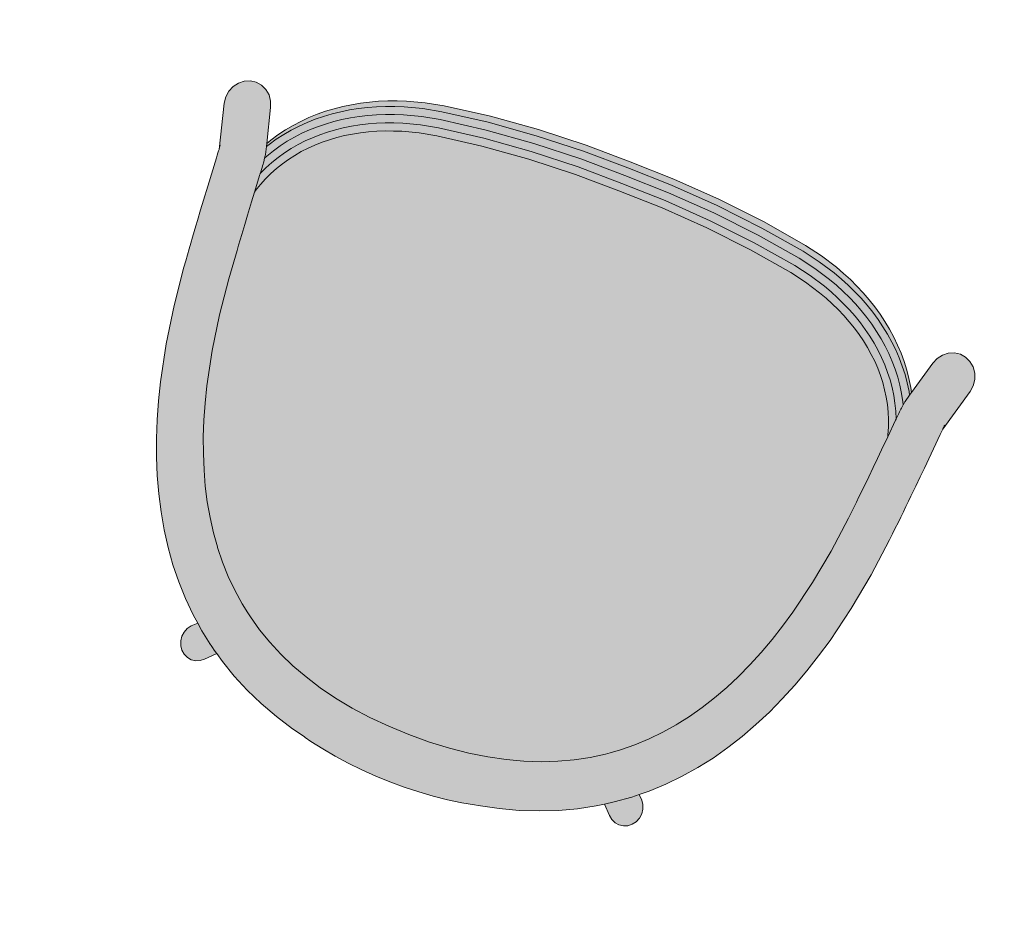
# Model space of a CAD drawing. Header units: millimetres. Extents: x 31882 to 271790, y -35693 to 24917.
# Tile 186 of 256: x 89848 to 90489, y 8404 to 8993. Entities that reach past the tile are written whole.
import ezdxf

# ---------------------------------------------------------------- set-up
doc = ezdxf.new("R2010")
doc.units = ezdxf.units.MM
doc.header["$MEASUREMENT"] = 0
for name, color, linetype, lineweight in [('02_Elevation 00', 8, 'Continuous', 9), ('08_Hatch', 140, 'Continuous', 9), ('@00 Furniture', 14, 'Continuous', 15)]:
    doc.layers.add(name, color=color, linetype=linetype, lineweight=lineweight)

# ---------------------------------------------------------------- blocks, each defined once
blk = doc.blocks.new('bar chair')
at = {"layer": '08_Hatch', "true_color": 0xffffff}
h = blk.add_hatch(color=7, dxfattribs=at)
h.dxf.hatch_style = 1
h.paths.add_polyline_path([(9242.5, 11904.13), (9232.37, 11900.29), (9222.53, 11896.11), (9213.02, 11891.6), (9203.84, 11886.73), (9195.01, 11881.5), (9186.53, 11875.91), (9178.43, 11869.94), (9170.71, 11863.58), (9163.37, 11856.81), (9156.44, 11849.64), (9149.92, 11842.03), (9145.71, 11836.48), (9143.81, 11833.97), (9138.14, 11825.45), (9132.91, 11816.44), (9128.14, 11806.93), (9123.84, 11796.89), (9120.04, 11786.31), (9116.74, 11775.16), (9113.98, 11763.43), (9111.76, 11751.09), (9110.13, 11738.14), (9109.09, 11724.56), (9108.67, 11710.34), (9108.89, 11696.11), (9109.74, 11682.51), (9111.2, 11669.54), (9113.23, 11657.17), (9115.84, 11645.4), (9118.97, 11634.21), (9122.63, 11623.57), (9126.79, 11613.48), (9131.43, 11603.9), (9136.53, 11594.82), (9142.08, 11586.22), (9143.94, 11583.7), (9148.08, 11578.08), (9154.49, 11570.38), (9161.32, 11563.11), (9168.56, 11556.24), (9176.2, 11549.78), (9176.68, 11549.41), (9184.22, 11543.69), (9192.61, 11537.98), (9201.37, 11532.63), (9210.48, 11527.63), (9219.93, 11522.99), (9229.7, 11518.68), (9239.78, 11514.7), (9250.16, 11511.04), (9260.81, 11507.7), (9271.6, 11504.7), (9294.26, 11499.49), (9317.6, 11495.45), (9341.77, 11492.44), (9345.52, 11492.06), (9349.4, 11491.68), (9353.23, 11491.31), (9357.01, 11490.95), (9360.73, 11490.6), (9364.39, 11490.27), (9367.98, 11489.94), (9371.51, 11489.63), (9378.32, 11489.05), (9384.78, 11488.5), (9390.87, 11488.01), (9400.24, 11487.26), (9401.46, 11487.57), (9406.25, 11489.06), (9410.9, 11490.79), (9415.42, 11492.76), (9419.8, 11494.95), (9424.05, 11497.36), (9428.16, 11500), (9432.14, 11502.85), (9435.97, 11505.9), (9439.67, 11509.16), (9443.23, 11512.62), (9446.65, 11516.28), (9449.92, 11520.11), (9453.04, 11524.13), (9456.01, 11528.33), (9458.83, 11532.69), (9461.49, 11537.22), (9463.99, 11541.9), (9466.33, 11546.73), (9468.5, 11551.71), (9470.51, 11556.81), (9472.32, 11561.99), (9475.49, 11572.88), (9477.94, 11584.14), (9482.47, 11613.89), (9485.74, 11645.59), (9487.64, 11677.41), (9488.1, 11707.69), (9488.06, 11737.96), (9486.61, 11769.81), (9483.78, 11801.55), (9479.67, 11831.37), (9477.38, 11842.66), (9474.36, 11853.59), (9472.61, 11858.79), (9470.68, 11863.92), (9468.58, 11868.93), (9466.3, 11873.79), (9463.87, 11878.51), (9461.27, 11883.07), (9458.52, 11887.47), (9455.6, 11891.71), (9452.54, 11895.77), (9449.32, 11899.66), (9445.96, 11903.36), (9442.45, 11906.86), (9438.8, 11910.18), (9435, 11913.29), (9431.07, 11916.19), (9426.99, 11918.88), (9422.78, 11921.36), (9418.43, 11923.61), (9413.94, 11925.64), (9409.31, 11927.43), (9404.54, 11928.99), (9403.32, 11929.32), (9396.83, 11928.9), (9387.85, 11928.29), (9381.38, 11927.84), (9374.56, 11927.35), (9371.04, 11927.08), (9367.44, 11926.81), (9363.77, 11926.53), (9360.05, 11926.23), (9356.27, 11925.93), (9352.43, 11925.61), (9348.54, 11925.28), (9344.79, 11924.95), (9320.58, 11922.29), (9297.18, 11918.57), (9274.45, 11913.68), (9263.62, 11910.83), (9252.93, 11907.64)])
h.paths.add_polyline_path([(9093.53, 11807.46), (9089.15, 11795.28), (9085.38, 11782.55), (9083.3, 11773.72), (9083.06, 11772.86), (9081.96, 11768.48), (9080.05, 11759.57), (9078.47, 11750.27), (9077.23, 11740.71), (9076.33, 11730.95), (9075.76, 11721.05), (9075.52, 11711.08), (9075.62, 11701.12), (9076.05, 11691.21), (9076.82, 11681.44), (9077.93, 11671.86), (9079.37, 11662.54), (9081.01, 11654.35), (9081.44, 11651.77), (9084.38, 11638.45), (9087.96, 11625.68), (9092.17, 11613.43), (9096.99, 11601.72), (9102.41, 11590.54), (9108.4, 11579.89), (9111.42, 11575.2), (9114.94, 11569.76), (9122.01, 11560.15), (9125.25, 11556.26), (9129.59, 11551.06), (9137.65, 11542.48), (9146.16, 11534.41), (9155.1, 11526.83), (9164.45, 11519.73), (9174.18, 11513.12), (9184.25, 11506.96), (9194.66, 11501.25), (9205.38, 11495.98), (9216.39, 11491.13), (9227.66, 11486.68), (9239.18, 11482.62), (9250.93, 11478.93), (9263.01, 11475.57), (9287.36, 11469.98), (9312.47, 11465.63), (9337.91, 11462.46), (9342.21, 11462.03), (9346.3, 11461.63), (9350.32, 11461.23), (9354.29, 11460.86), (9358.21, 11460.49), (9362.05, 11460.14), (9365.81, 11459.8), (9369.5, 11459.48), (9376.62, 11458.86), (9383.36, 11458.3), (9389.69, 11457.78), (9413.7, 11455.88), (9415.29, 11455.75), (9417.63, 11455.55), (9417.64, 11455.55), (9419.57, 11455.36), (9419.9, 11455.33), (9419.02, 11455.42), (9417.95, 11455.52), (9417.65, 11455.54), (9446.88, 11447.58), (9451.06, 11447.04), (9455.24, 11447.53), (9459.14, 11449.02), (9462.5, 11451.4), (9465.09, 11454.53), (9466.73, 11458.17), (9467.31, 11462.09), (9466.79, 11466.01), (9465.2, 11469.68), (9462.65, 11472.83), (9459.33, 11475.26), (9455.45, 11476.8), (9432.65, 11483.01), (9430.69, 11483.55), (9425.8, 11484.88), (9425.48, 11484.94), (9424.96, 11485.01), (9423.29, 11485.23), (9423.23, 11485.2), (9420.83, 11485.55), (9420.15, 11485.63), (9419.28, 11485.72), (9418.24, 11485.81), (9417.02, 11485.92), (9415.64, 11486.04), (9414.1, 11486.17), (9412.64, 11486.28), (9412.61, 11486.27), (9412.39, 11486.3), (9412.23, 11486.32), (9400.24, 11487.26), (9390.87, 11488.01), (9384.78, 11488.5), (9378.32, 11489.05), (9371.51, 11489.63), (9367.98, 11489.94), (9364.39, 11490.27), (9360.73, 11490.6), (9357.01, 11490.95), (9353.23, 11491.31), (9349.4, 11491.68), (9345.52, 11492.06), (9341.77, 11492.44), (9317.6, 11495.45), (9294.26, 11499.49), (9271.6, 11504.7), (9260.81, 11507.7), (9250.16, 11511.04), (9239.78, 11514.7), (9229.7, 11518.68), (9219.93, 11522.99), (9210.48, 11527.63), (9201.37, 11532.63), (9192.61, 11537.98), (9184.22, 11543.69), (9176.68, 11549.41), (9176.2, 11549.78), (9168.56, 11556.24), (9161.32, 11563.11), (9154.49, 11570.38), (9148.08, 11578.08), (9143.94, 11583.7), (9142.08, 11586.22), (9136.53, 11594.82), (9131.43, 11603.9), (9126.79, 11613.48), (9122.63, 11623.57), (9118.97, 11634.21), (9115.84, 11645.4), (9113.23, 11657.17), (9111.2, 11669.54), (9109.74, 11682.51), (9108.89, 11696.11), (9108.67, 11710.34), (9109.09, 11724.56), (9110.13, 11738.14), (9111.76, 11751.09), (9113.98, 11763.43), (9116.74, 11775.16), (9120.04, 11786.31), (9123.84, 11796.89), (9128.14, 11806.93), (9132.91, 11816.44), (9138.14, 11825.45), (9143.81, 11833.97), (9145.71, 11836.48), (9149.92, 11842.03), (9156.44, 11849.64), (9163.37, 11856.81), (9170.71, 11863.58), (9178.43, 11869.94), (9178.93, 11870.3), (9186.53, 11875.91), (9195.01, 11881.5), (9203.84, 11886.73), (9213.02, 11891.6), (9222.53, 11896.11), (9232.37, 11900.29), (9242.5, 11904.13), (9252.93, 11907.64), (9263.62, 11910.83), (9274.45, 11913.68), (9297.18, 11918.57), (9320.58, 11922.29), (9344.79, 11924.95), (9348.54, 11925.28), (9352.43, 11925.61), (9356.27, 11925.93), (9360.05, 11926.23), (9363.77, 11926.53), (9367.44, 11926.81), (9371.04, 11927.08), (9374.56, 11927.35), (9381.38, 11927.84), (9387.85, 11928.29), (9396.83, 11928.9), (9403.32, 11929.32), (9415.32, 11930.09), (9416.35, 11930.16), (9416.36, 11930.16), (9417.2, 11930.22), (9418.74, 11930.32), (9420.12, 11930.42), (9421.34, 11930.51), (9422.39, 11930.6), (9423.25, 11930.67), (9423.94, 11930.74), (9426.38, 11931.04), (9428.08, 11931.22), (9428.6, 11931.29), (9428.92, 11931.35), (9433.82, 11932.61), (9435.78, 11933.11), (9458.67, 11939.01), (9462.58, 11940.49), (9465.94, 11942.87), (9468.52, 11945.99), (9470.16, 11949.63), (9470.74, 11953.55), (9470.22, 11957.48), (9468.63, 11961.15), (9466.09, 11964.3), (9462.76, 11966.74), (9458.88, 11968.28), (9454.7, 11968.83), (9450.52, 11968.35), (9421.18, 11960.79), (9421.48, 11960.81), (9423.1, 11960.94), (9423.43, 11960.98), (9422.55, 11960.9), (9421.17, 11960.79), (9421.18, 11960.79), (9420.23, 11960.72), (9418.81, 11960.62), (9417.22, 11960.51), (9415.47, 11960.39), (9396.18, 11959.14), (9386.85, 11958.51), (9380.1, 11958.04), (9372.98, 11957.53), (9369.29, 11957.25), (9365.52, 11956.97), (9361.67, 11956.67), (9357.75, 11956.36), (9353.78, 11956.04), (9349.75, 11955.7), (9345.66, 11955.36), (9341.35, 11954.98), (9315.86, 11952.17), (9290.69, 11948.17), (9266.27, 11942.92), (9254.15, 11939.73), (9242.35, 11936.21), (9230.77, 11932.31), (9219.44, 11928.02), (9208.37, 11923.32), (9197.58, 11918.2), (9187.09, 11912.63), (9176.92, 11906.62), (9167.11, 11900.14), (9157.66, 11893.18), (9148.61, 11885.73), (9139.99, 11877.77), (9131.81, 11869.31), (9127.88, 11864.72), (9124.11, 11860.32), (9117.87, 11852.21), (9117.26, 11851.34), (9116.9, 11850.81), (9116.4, 11850.13), (9115.29, 11848.5), (9113.94, 11846.39), (9113.73, 11846.04), (9113.72, 11846.04), (9110.22, 11840.77), (9104.08, 11830.2), (9098.51, 11819.1)])
h.paths.add_polyline_path([(9111.42, 11575.2), (9105.62, 11569.52), (9103.7, 11567.21), (9102.48, 11564.51), (9102.06, 11561.61), (9102.44, 11558.7), (9103.62, 11555.98), (9105.51, 11553.64), (9107.97, 11551.84), (9110.85, 11550.7), (9113.95, 11550.29), (9117.05, 11550.65), (9119.95, 11551.75), (9122.44, 11553.51), (9125.25, 11556.26), (9122.01, 11560.15), (9114.94, 11569.76)], flags=17)
h.paths.add_polyline_path([(9116.19, 11871.32), (9113.09, 11870.96), (9110.19, 11869.86), (9107.7, 11868.09), (9105.78, 11865.78), (9104.57, 11863.08), (9104.14, 11860.17), (9104.53, 11857.27), (9105.7, 11854.55), (9107.59, 11852.22), (9113.72, 11846.04), (9113.76, 11846.09), (9113.94, 11846.39), (9115.29, 11848.5), (9116.4, 11850.13), (9116.9, 11850.81), (9117.26, 11851.34), (9117.87, 11852.21), (9124.11, 11860.32), (9127.88, 11864.72), (9124.63, 11867.99), (9122.17, 11869.78), (9119.29, 11870.92)], flags=17)
h.paths.add_polyline_path([(9484.86, 11832.14), (9482.51, 11843.73), (9479.41, 11854.94), (9477.6, 11860.34), (9475.6, 11865.64), (9473.43, 11870.81), (9471.08, 11875.85), (9468.55, 11880.74), (9465.86, 11885.47), (9462.99, 11890.05), (9459.96, 11894.46), (9456.76, 11898.7), (9453.4, 11902.76), (9449.87, 11906.64), (9446.19, 11910.32), (9442.35, 11913.8), (9438.35, 11917.08), (9434.2, 11920.14), (9429.9, 11922.98), (9425.44, 11925.6), (9420.84, 11927.99), (9416.08, 11930.14), (9415.73, 11930.12), (9415.32, 11930.09), (9403.32, 11929.32), (9404.54, 11928.99), (9409.31, 11927.43), (9413.94, 11925.64), (9418.43, 11923.61), (9422.78, 11921.36), (9426.99, 11918.88), (9431.07, 11916.19), (9435, 11913.29), (9438.8, 11910.18), (9442.45, 11906.86), (9445.96, 11903.36), (9449.32, 11899.66), (9452.54, 11895.77), (9455.6, 11891.71), (9458.52, 11887.47), (9461.27, 11883.07), (9463.87, 11878.51), (9466.3, 11873.79), (9468.58, 11868.93), (9470.68, 11863.92), (9472.61, 11858.79), (9474.36, 11853.59), (9477.38, 11842.66), (9479.67, 11831.37), (9483.78, 11801.55), (9486.61, 11769.81), (9488.06, 11737.96), (9488.1, 11707.69), (9487.64, 11677.41), (9485.74, 11645.59), (9482.47, 11613.89), (9477.94, 11584.14), (9475.49, 11572.88), (9472.32, 11561.99), (9470.51, 11556.81), (9468.5, 11551.71), (9466.33, 11546.73), (9463.99, 11541.9), (9461.49, 11537.22), (9458.83, 11532.69), (9456.01, 11528.33), (9453.04, 11524.13), (9449.92, 11520.11), (9446.65, 11516.28), (9443.23, 11512.62), (9439.67, 11509.16), (9435.97, 11505.9), (9432.14, 11502.85), (9428.16, 11500), (9424.05, 11497.36), (9419.8, 11494.95), (9415.42, 11492.76), (9410.9, 11490.79), (9406.25, 11489.06), (9401.46, 11487.57), (9400.24, 11487.26), (9412.23, 11486.32), (9412.39, 11486.3), (9412.61, 11486.27), (9412.64, 11486.28), (9412.98, 11486.26), (9417.77, 11488.34), (9422.41, 11490.67), (9426.9, 11493.22), (9431.24, 11496.01), (9435.44, 11499.01), (9439.48, 11502.23), (9443.37, 11505.66), (9447.1, 11509.29), (9450.68, 11513.11), (9454.1, 11517.12), (9457.35, 11521.32), (9460.45, 11525.69), (9463.38, 11530.23), (9466.14, 11534.93), (9468.73, 11539.78), (9471.15, 11544.78), (9473.4, 11549.92), (9475.47, 11555.19), (9477.36, 11560.57), (9480.61, 11571.73), (9483.12, 11583.29), (9487.69, 11613.3), (9490.98, 11645.21), (9492.89, 11677.24), (9493.35, 11707.65), (9493.31, 11738.07), (9491.85, 11770.12), (9489.01, 11802.07)])
h.paths.add_polyline_path([(9490.32, 11832.95), (9487.9, 11844.86), (9484.73, 11856.37), (9482.84, 11861.98), (9480.78, 11867.46), (9478.53, 11872.8), (9476.1, 11878.01), (9473.48, 11883.08), (9470.68, 11888), (9467.7, 11892.77), (9464.54, 11897.36), (9461.2, 11901.79), (9457.69, 11906.03), (9454, 11910.09), (9450.13, 11913.96), (9446.09, 11917.62), (9441.88, 11921.07), (9437.5, 11924.3), (9432.96, 11927.3), (9428.25, 11930.07), (9426.38, 11931.04), (9423.94, 11930.74), (9423.25, 11930.67), (9422.39, 11930.6), (9421.34, 11930.51), (9420.12, 11930.42), (9418.74, 11930.32), (9417.2, 11930.22), (9416.73, 11930.19), (9416.36, 11930.16), (9416.08, 11930.14), (9420.84, 11927.99), (9425.44, 11925.6), (9429.9, 11922.98), (9434.2, 11920.14), (9438.35, 11917.08), (9442.35, 11913.8), (9446.19, 11910.32), (9449.87, 11906.64), (9453.4, 11902.76), (9456.76, 11898.7), (9459.96, 11894.46), (9462.99, 11890.05), (9465.86, 11885.47), (9468.55, 11880.74), (9471.08, 11875.85), (9473.43, 11870.81), (9475.6, 11865.64), (9477.6, 11860.34), (9479.41, 11854.94), (9482.51, 11843.73), (9484.86, 11832.14), (9489.01, 11802.07), (9491.85, 11770.12), (9493.31, 11738.07), (9493.35, 11707.65), (9492.89, 11677.24), (9490.98, 11645.21), (9487.69, 11613.3), (9483.12, 11583.29), (9480.61, 11571.73), (9477.36, 11560.57), (9475.47, 11555.19), (9473.4, 11549.92), (9471.15, 11544.78), (9468.73, 11539.78), (9466.14, 11534.93), (9463.38, 11530.23), (9460.45, 11525.69), (9457.35, 11521.32), (9454.1, 11517.12), (9450.68, 11513.11), (9447.1, 11509.29), (9443.37, 11505.66), (9439.48, 11502.23), (9435.44, 11499.01), (9431.24, 11496.01), (9426.9, 11493.22), (9422.41, 11490.67), (9417.77, 11488.34), (9412.98, 11486.26), (9413.27, 11486.23), (9413.63, 11486.2), (9414.1, 11486.17), (9415.64, 11486.04), (9417.02, 11485.92), (9418.24, 11485.81), (9419.28, 11485.72), (9420.15, 11485.63), (9420.83, 11485.55), (9423.23, 11485.2), (9425.15, 11486.16), (9429.9, 11488.86), (9434.49, 11491.8), (9438.91, 11494.97), (9443.17, 11498.36), (9447.25, 11501.97), (9451.17, 11505.77), (9454.92, 11509.78), (9458.49, 11513.98), (9461.89, 11518.36), (9465.12, 11522.91), (9468.16, 11527.63), (9471.03, 11532.51), (9473.72, 11537.54), (9476.23, 11542.72), (9478.55, 11548.03), (9480.69, 11553.48), (9482.65, 11559.07), (9485.99, 11570.52), (9488.57, 11582.4), (9493.18, 11612.68), (9496.49, 11644.81), (9498.42, 11677.05), (9498.88, 11707.61), (9498.84, 11738.17), (9497.37, 11770.44), (9494.51, 11802.61)])
h.paths.add_polyline_path([(9495.51, 11833.72), (9493.03, 11845.94), (9489.78, 11857.72), (9487.83, 11863.54), (9485.7, 11869.18), (9483.38, 11874.69), (9480.87, 11880.07), (9478.16, 11885.31), (9475.27, 11890.41), (9472.18, 11895.34), (9468.89, 11900.12), (9465.42, 11904.72), (9461.76, 11909.14), (9457.91, 11913.38), (9453.87, 11917.41), (9449.65, 11921.24), (9445.24, 11924.86), (9440.64, 11928.25), (9435.87, 11931.4), (9433.82, 11932.61), (9428.92, 11931.35), (9428.6, 11931.29), (9428.08, 11931.22), (9426.38, 11931.04), (9428.25, 11930.07), (9432.96, 11927.3), (9437.5, 11924.3), (9441.88, 11921.07), (9446.09, 11917.62), (9450.13, 11913.96), (9454, 11910.09), (9457.69, 11906.03), (9461.2, 11901.79), (9464.54, 11897.36), (9467.7, 11892.77), (9470.68, 11888), (9473.48, 11883.08), (9476.1, 11878.01), (9478.53, 11872.8), (9480.78, 11867.46), (9482.84, 11861.98), (9484.73, 11856.37), (9487.9, 11844.86), (9490.32, 11832.95), (9494.51, 11802.61), (9497.37, 11770.44), (9498.84, 11738.17), (9498.88, 11707.61), (9498.42, 11677.05), (9496.49, 11644.81), (9493.18, 11612.68), (9488.57, 11582.4), (9485.99, 11570.52), (9482.65, 11559.07), (9480.69, 11553.48), (9478.55, 11548.03), (9476.23, 11542.72), (9473.72, 11537.54), (9471.03, 11532.51), (9468.16, 11527.63), (9465.12, 11522.91), (9461.89, 11518.36), (9458.49, 11513.98), (9454.92, 11509.78), (9451.17, 11505.77), (9447.25, 11501.97), (9443.17, 11498.36), (9438.91, 11494.97), (9434.49, 11491.8), (9429.9, 11488.86), (9425.15, 11486.16), (9423.29, 11485.23), (9424.96, 11485.01), (9425.48, 11484.94), (9425.8, 11484.88), (9430.69, 11483.55), (9432.75, 11484.72), (9437.57, 11487.81), (9442.21, 11491.13), (9446.67, 11494.69), (9450.95, 11498.46), (9455.04, 11502.44), (9458.95, 11506.62), (9462.67, 11510.99), (9466.21, 11515.54), (9469.56, 11520.27), (9472.72, 11525.16), (9475.69, 11530.21), (9478.46, 11535.42), (9481.05, 11540.76), (9483.45, 11546.24), (9485.65, 11551.85), (9487.69, 11557.64), (9491.1, 11569.38), (9493.75, 11581.56), (9498.4, 11612.09), (9501.73, 11644.43), (9503.67, 11676.87), (9504.13, 11707.57), (9504.1, 11738.28), (9502.61, 11770.74), (9499.74, 11803.13)])
h.paths.add_polyline_path([(9499.64, 11833.69), (9497.11, 11845.91), (9493.79, 11857.69), (9491.8, 11863.51), (9489.63, 11869.15), (9487.26, 11874.66), (9484.7, 11880.05), (9481.94, 11885.29), (9478.98, 11890.38), (9475.83, 11895.32), (9472.48, 11900.09), (9468.94, 11904.7), (9465.2, 11909.12), (9461.28, 11913.35), (9457.16, 11917.39), (9452.85, 11921.22), (9448.35, 11924.84), (9443.66, 11928.23), (9438.79, 11931.38), (9435.78, 11933.11), (9433.82, 11932.61), (9435.87, 11931.4), (9440.64, 11928.25), (9445.24, 11924.86), (9449.65, 11921.24), (9453.87, 11917.41), (9457.91, 11913.38), (9461.76, 11909.14), (9465.42, 11904.72), (9468.89, 11900.12), (9472.18, 11895.34), (9475.27, 11890.41), (9478.16, 11885.31), (9480.87, 11880.07), (9483.38, 11874.69), (9485.7, 11869.18), (9487.83, 11863.54), (9489.78, 11857.72), (9493.03, 11845.94), (9495.51, 11833.72), (9499.74, 11803.13), (9502.61, 11770.74), (9504.1, 11738.28), (9504.13, 11707.57), (9503.67, 11676.87), (9501.73, 11644.43), (9498.4, 11612.09), (9493.75, 11581.56), (9491.1, 11569.38), (9487.69, 11557.64), (9485.65, 11551.85), (9483.45, 11546.24), (9481.05, 11540.76), (9478.46, 11535.42), (9475.69, 11530.21), (9472.72, 11525.16), (9469.56, 11520.27), (9466.21, 11515.54), (9462.67, 11510.99), (9458.95, 11506.62), (9455.04, 11502.44), (9450.95, 11498.46), (9446.67, 11494.69), (9442.21, 11491.13), (9437.57, 11487.81), (9432.75, 11484.72), (9430.69, 11483.55), (9432.65, 11483.01), (9435.67, 11484.7), (9440.59, 11487.79), (9445.32, 11491.11), (9449.87, 11494.66), (9454.23, 11498.43), (9458.41, 11502.41), (9462.39, 11506.59), (9466.19, 11510.96), (9469.8, 11515.52), (9473.21, 11520.24), (9476.43, 11525.14), (9479.46, 11530.19), (9482.29, 11535.39), (9484.93, 11540.74), (9487.38, 11546.22), (9489.62, 11551.83), (9491.7, 11557.62), (9495.18, 11569.35), (9497.88, 11581.53), (9502.62, 11612.06), (9506.01, 11644.4), (9507.98, 11676.84), (9508.45, 11707.54), (9508.41, 11738.25), (9506.89, 11770.71), (9503.95, 11803.1)])
at = {"layer": '@00 Furniture'}
for p, q in [((9421.18, 11960.79, 0), (9450.52, 11968.35, 0)), ((9450.52, 11968.35, 0), (9454.7, 11968.83, 0)), ((9454.7, 11968.83, 0), (9458.88, 11968.28, 0)), ((9462.76, 11966.74, 0), (9458.88, 11968.28, 0)), ((9466.09, 11964.3, 0), (9462.76, 11966.74, 0)), ((9380.1, 11958.04, 0), (9386.85, 11958.51, 0)), ((9396.18, 11959.14, 0), (9386.85, 11958.51, 0)), ((9415.47, 11960.39, 0), (9396.18, 11959.14, 0)), ((9417.22, 11960.51, 0), (9415.47, 11960.39, 0)), ((9418.81, 11960.62, 0), (9417.22, 11960.51, 0)), ((9420.23, 11960.72, 0), (9418.81, 11960.62, 0)), ((9421.18, 11960.79, 0), (9420.23, 11960.72, 0)), ((9421.48, 11960.81, 0), (9421.18, 11960.79, 0)), ((9422.55, 11960.9, 0), (9421.48, 11960.81, 0)), ((9423.43, 11960.98, 0), (9422.55, 11960.9, 0)), ((9424.13, 11961.05, 0), (9423.43, 11960.98, 0)), ((9468.63, 11961.15, 0), (9466.09, 11964.3, 0)), ((9470.22, 11957.48, 0), (9468.63, 11961.15, 0)), ((9315.86, 11952.17, 0), (9290.69, 11948.17, 0)), ((9341.35, 11954.98, 0), (9315.86, 11952.17, 0)), ((9345.66, 11955.36, 0), (9341.35, 11954.98, 0)), ((9349.75, 11955.7, 0), (9345.66, 11955.36, 0)), ((9353.78, 11956.04, 0), (9349.75, 11955.7, 0)), ((9357.75, 11956.36, 0), (9353.78, 11956.04, 0)), ((9361.67, 11956.67, 0), (9357.75, 11956.36, 0)), ((9365.52, 11956.97, 0), (9361.67, 11956.67, 0)), ((9369.29, 11957.25, 0), (9365.52, 11956.97, 0)), ((9372.98, 11957.53, 0), (9369.29, 11957.25, 0)), ((9372.98, 11957.53, 0), (9380.1, 11958.04, 0)), ((9470.16, 11949.63, 0), (9470.74, 11953.55, 0)), ((9470.74, 11953.55, 0), (9470.22, 11957.48, 0)), ((9290.69, 11948.17, 0), (9266.27, 11942.92, 0)), ((9465.94, 11942.87, 0), (9468.52, 11945.99, 0)), ((9468.52, 11945.99, 0), (9470.16, 11949.63, 0)), ((9254.15, 11939.73, 0), (9242.35, 11936.21, 0)), ((9266.27, 11942.92, 0), (9254.15, 11939.73, 0)), ((9458.67, 11939.01, 0), (9462.58, 11940.49, 0)), ((9462.58, 11940.49, 0), (9465.94, 11942.87, 0)), ((9242.35, 11936.21, 0), (9230.77, 11932.31, 0)), ((9435.78, 11933.11, 0), (9433.82, 11932.61, 0)), ((9458.67, 11939.01, 0), (9435.78, 11933.11, 0)), ((9435.78, 11933.11, 0), (9438.79, 11931.38, 0)), ((9219.44, 11928.02, 0), (9208.37, 11923.32, 0)), ((9230.77, 11932.31, 0), (9219.44, 11928.02, 0)), ((9360.05, 11926.23, 0), (9363.77, 11926.53, 0)), ((9363.77, 11926.53, 0), (9367.44, 11926.81, 0)), ((9367.44, 11926.81, 0), (9371.04, 11927.08, 0)), ((9371.04, 11927.08, 0), (9374.56, 11927.35, 0)), ((9374.56, 11927.35, 0), (9381.38, 11927.84, 0)), ((9381.38, 11927.84, 0), (9387.85, 11928.29, 0)), ((9396.83, 11928.9, 0), (9387.85, 11928.29, 0)), ((9403.32, 11929.32, 0), (9396.83, 11928.9, 0)), ((9415.32, 11930.09, 0), (9403.32, 11929.32, 0)), ((9403.32, 11929.32, 0), (9404.54, 11928.99, 0)), ((9404.54, 11928.99, 0), (9409.31, 11927.43, 0)), ((9409.31, 11927.43, 0), (9413.94, 11925.64, 0)), ((9415.32, 11930.09, 0), (9415.73, 11930.12, 0)), ((9415.73, 11930.12, 0), (9416.08, 11930.14, 0)), ((9416.08, 11930.14, 0), (9416.36, 11930.16, 0)), ((9416.08, 11930.14, 0), (9420.84, 11927.99, 0)), ((9416.36, 11930.16, 0), (9416.73, 11930.19, 0)), ((9416.73, 11930.19, 0), (9417.2, 11930.22, 0)), ((9417.2, 11930.22, 0), (9418.74, 11930.32, 0)), ((9418.74, 11930.32, 0), (9420.12, 11930.42, 0)), ((9420.12, 11930.42, 0), (9421.34, 11930.51, 0)), ((9420.84, 11927.99, 0), (9425.44, 11925.6, 0)), ((9421.34, 11930.51, 0), (9422.39, 11930.6, 0)), ((9422.39, 11930.6, 0), (9423.25, 11930.67, 0)), ((9423.25, 11930.67, 0), (9423.94, 11930.74, 0)), ((9423.94, 11930.74, 0), (9426.38, 11931.04, 0)), ((9426.38, 11931.04, 0), (9428.08, 11931.22, 0)), ((9428.25, 11930.07, 0), (9426.38, 11931.04, 0)), ((9428.6, 11931.29, 0), (9428.08, 11931.22, 0)), ((9432.96, 11927.3, 0), (9428.25, 11930.07, 0)), ((9428.92, 11931.35, 0), (9428.6, 11931.29, 0)), ((9433.82, 11932.61, 0), (9428.92, 11931.35, 0)), ((9437.5, 11924.3, 0), (9432.96, 11927.3, 0)), ((9433.82, 11932.61, 0), (9435.87, 11931.4, 0)), ((9435.87, 11931.4, 0), (9440.64, 11928.25, 0)), ((9438.79, 11931.38, 0), (9443.66, 11928.23, 0)), ((9440.64, 11928.25, 0), (9445.24, 11924.86, 0)), ((9443.66, 11928.23, 0), (9448.35, 11924.84, 0)), ((9208.37, 11923.32, 0), (9197.58, 11918.2, 0)), ((9297.18, 11918.57, 0), (9320.58, 11922.29, 0)), ((9320.58, 11922.29, 0), (9344.79, 11924.95, 0)), ((9344.79, 11924.95, 0), (9348.54, 11925.28, 0)), ((9348.54, 11925.28, 0), (9352.43, 11925.61, 0)), ((9352.43, 11925.61, 0), (9356.27, 11925.93, 0)), ((9356.27, 11925.93, 0), (9360.05, 11926.23, 0)), ((9413.94, 11925.64, 0), (9418.43, 11923.61, 0)), ((9418.43, 11923.61, 0), (9422.78, 11921.36, 0)), ((9422.78, 11921.36, 0), (9426.99, 11918.88, 0)), ((9425.44, 11925.6, 0), (9429.9, 11922.98, 0)), ((9429.9, 11922.98, 0), (9434.2, 11920.14, 0)), ((9434.2, 11920.14, 0), (9438.35, 11917.08, 0)), ((9441.88, 11921.07, 0), (9437.5, 11924.3, 0)), ((9446.09, 11917.62, 0), (9441.88, 11921.07, 0)), ((9445.24, 11924.86, 0), (9449.65, 11921.24, 0)), ((9448.35, 11924.84, 0), (9452.85, 11921.22, 0)), ((9449.65, 11921.24, 0), (9453.87, 11917.41, 0)), ((9452.85, 11921.22, 0), (9457.16, 11917.39, 0)), ((9197.58, 11918.2, 0), (9187.09, 11912.63, 0)), ((9263.62, 11910.83, 0), (9274.45, 11913.68, 0)), ((9274.45, 11913.68, 0), (9297.18, 11918.57, 0)), ((9426.99, 11918.88, 0), (9431.07, 11916.19, 0)), ((9431.07, 11916.19, 0), (9435, 11913.29, 0)), ((9438.35, 11917.08, 0), (9442.35, 11913.8, 0)), ((9442.35, 11913.8, 0), (9446.19, 11910.32, 0)), ((9450.13, 11913.96, 0), (9446.09, 11917.62, 0)), ((9454, 11910.09, 0), (9450.13, 11913.96, 0)), ((9453.87, 11917.41, 0), (9457.91, 11913.38, 0)), ((9457.16, 11917.39, 0), (9461.28, 11913.35, 0)), ((9187.09, 11912.63, 0), (9176.92, 11906.62, 0)), ((9242.5, 11904.13, 0), (9252.93, 11907.64, 0)), ((9252.93, 11907.64, 0), (9263.62, 11910.83, 0)), ((9435, 11913.29, 0), (9438.8, 11910.18, 0)), ((9438.8, 11910.18, 0), (9442.45, 11906.86, 0)), ((9446.19, 11910.32, 0), (9449.87, 11906.64, 0)), ((9457.69, 11906.03, 0), (9454, 11910.09, 0)), ((9457.91, 11913.38, 0), (9461.76, 11909.14, 0)), ((9461.28, 11913.35, 0), (9465.2, 11909.12, 0)), ((9461.76, 11909.14, 0), (9465.42, 11904.72, 0)), ((9465.2, 11909.12, 0), (9468.94, 11904.7, 0)), ((9176.92, 11906.62, 0), (9167.11, 11900.14, 0)), ((9232.37, 11900.29, 0), (9242.5, 11904.13, 0)), ((9442.45, 11906.86, 0), (9445.96, 11903.36, 0)), ((9445.96, 11903.36, 0), (9449.32, 11899.66, 0)), ((9449.87, 11906.64, 0), (9453.4, 11902.76, 0)), ((9453.4, 11902.76, 0), (9456.76, 11898.7, 0)), ((9461.2, 11901.79, 0), (9457.69, 11906.03, 0)), ((9464.54, 11897.36, 0), (9461.2, 11901.79, 0)), ((9465.42, 11904.72, 0), (9468.89, 11900.12, 0)), ((9468.94, 11904.7, 0), (9472.48, 11900.09, 0)), ((9167.11, 11900.14, 0), (9157.66, 11893.18, 0)), ((9213.02, 11891.6, 0), (9222.53, 11896.11, 0)), ((9222.53, 11896.11, 0), (9232.37, 11900.29, 0)), ((9449.32, 11899.66, 0), (9452.54, 11895.77, 0)), ((9452.54, 11895.77, 0), (9455.6, 11891.71, 0)), ((9456.76, 11898.7, 0), (9459.96, 11894.46, 0)), ((9459.96, 11894.46, 0), (9462.99, 11890.05, 0)), ((9467.7, 11892.77, 0), (9464.54, 11897.36, 0)), ((9468.89, 11900.12, 0), (9472.18, 11895.34, 0)), ((9472.18, 11895.34, 0), (9475.27, 11890.41, 0)), ((9472.48, 11900.09, 0), (9475.83, 11895.32, 0)), ((9475.83, 11895.32, 0), (9478.98, 11890.38, 0)), ((9157.66, 11893.18, 0), (9148.61, 11885.73, 0)), ((9203.84, 11886.73, 0), (9213.02, 11891.6, 0)), ((9455.6, 11891.71, 0), (9458.52, 11887.47, 0)), ((9462.99, 11890.05, 0), (9465.86, 11885.47, 0)), ((9470.68, 11888, 0), (9467.7, 11892.77, 0)), ((9473.48, 11883.08, 0), (9470.68, 11888, 0)), ((9475.27, 11890.41, 0), (9478.16, 11885.31, 0)), ((9478.98, 11890.38, 0), (9481.94, 11885.29, 0)), ((9148.61, 11885.73, 0), (9139.99, 11877.77, 0)), ((9195.01, 11881.5, 0), (9203.84, 11886.73, 0)), ((9458.52, 11887.47, 0), (9461.27, 11883.07, 0)), ((9461.27, 11883.07, 0), (9463.87, 11878.51, 0)), ((9465.86, 11885.47, 0), (9468.55, 11880.74, 0)), ((9476.1, 11878.01, 0), (9473.48, 11883.08, 0)), ((9478.16, 11885.31, 0), (9480.87, 11880.07, 0)), ((9481.94, 11885.29, 0), (9484.7, 11880.05, 0)), ((9139.99, 11877.77, 0), (9131.81, 11869.31, 0)), ((9178.93, 11870.3, 0), (9186.53, 11875.91, 0)), ((9186.53, 11875.91, 0), (9195.01, 11881.5, 0)), ((9463.87, 11878.51, 0), (9466.3, 11873.79, 0)), ((9468.55, 11880.74, 0), (9471.08, 11875.85, 0)), ((9471.08, 11875.85, 0), (9473.43, 11870.81, 0)), ((9478.53, 11872.8, 0), (9476.1, 11878.01, 0)), ((9480.87, 11880.07, 0), (9483.38, 11874.69, 0)), ((9484.7, 11880.05, 0), (9487.26, 11874.66, 0)), ((9110.19, 11869.86, 0), (9107.7, 11868.09, 0)), ((9113.09, 11870.96, 0), (9110.19, 11869.86, 0)), ((9113.09, 11870.96, 0), (9116.19, 11871.32, 0)), ((9116.19, 11871.32, 0), (9119.29, 11870.92, 0)), ((9122.17, 11869.78, 0), (9119.29, 11870.92, 0)), ((9124.63, 11867.99, 0), (9122.17, 11869.78, 0)), ((9131.81, 11869.31, 0), (9127.88, 11864.72, 0)), ((9170.71, 11863.58, 0), (9178.43, 11869.94, 0)), ((9178.43, 11869.94, 0), (9178.93, 11870.3, 0)), ((9466.3, 11873.79, 0), (9468.58, 11868.93, 0)), ((9468.58, 11868.93, 0), (9470.68, 11863.92, 0)), ((9473.43, 11870.81, 0), (9475.6, 11865.64, 0)), ((9480.78, 11867.46, 0), (9478.53, 11872.8, 0)), ((9483.38, 11874.69, 0), (9485.7, 11869.18, 0)), ((9485.7, 11869.18, 0), (9487.83, 11863.54, 0)), ((9487.26, 11874.66, 0), (9489.63, 11869.15, 0)), ((9489.63, 11869.15, 0), (9491.8, 11863.51, 0)), ((9104.57, 11863.08, 0), (9104.14, 11860.17, 0)), ((9105.78, 11865.78, 0), (9104.57, 11863.08, 0)), ((9107.7, 11868.09, 0), (9105.78, 11865.78, 0)), ((9127.88, 11864.72, 0), (9124.11, 11860.32, 0)), ((9124.63, 11867.99, 0), (9127.88, 11864.72, 0)), ((9163.37, 11856.81, 0), (9170.71, 11863.58, 0)), ((9470.68, 11863.92, 0), (9472.61, 11858.79, 0)), ((9475.6, 11865.64, 0), (9477.6, 11860.34, 0)), ((9482.84, 11861.98, 0), (9480.78, 11867.46, 0)), ((9487.83, 11863.54, 0), (9489.78, 11857.72, 0)), ((9491.8, 11863.51, 0), (9493.79, 11857.69, 0)), ((9104.14, 11860.17, 0), (9104.53, 11857.27, 0)), ((9104.53, 11857.27, 0), (9105.7, 11854.55, 0)), ((9124.11, 11860.32, 0), (9117.87, 11852.21, 0)), ((9156.44, 11849.64, 0), (9163.37, 11856.81, 0)), ((9472.61, 11858.79, 0), (9474.36, 11853.59, 0)), ((9477.6, 11860.34, 0), (9479.41, 11854.94, 0)), ((9484.73, 11856.37, 0), (9482.84, 11861.98, 0)), ((9487.9, 11844.86, 0), (9484.73, 11856.37, 0)), ((9489.78, 11857.72, 0), (9493.03, 11845.94, 0)), ((9493.79, 11857.69, 0), (9497.11, 11845.91, 0)), ((9105.7, 11854.55, 0), (9107.59, 11852.22, 0)), ((9113.72, 11846.04, 0), (9107.59, 11852.22, 0)), ((9115.29, 11848.5, 0), (9116.4, 11850.13, 0)), ((9116.9, 11850.81, 0), (9116.4, 11850.13, 0)), ((9117.26, 11851.34, 0), (9116.9, 11850.81, 0)), ((9117.26, 11851.34, 0), (9117.87, 11852.21, 0)), ((9117.87, 11852.21, 0), (9118.24, 11852.78, 0)), ((9149.92, 11842.03, 0), (9156.44, 11849.64, 0)), ((9474.36, 11853.59, 0), (9477.38, 11842.66, 0)), ((9479.41, 11854.94, 0), (9482.51, 11843.73, 0)), ((9113.72, 11846.04, 0), (9110.22, 11840.77, 0)), ((9113.76, 11846.09, 0), (9113.72, 11846.04, 0)), ((9113.76, 11846.09, 0), (9113.94, 11846.39, 0)), ((9113.94, 11846.39, 0), (9115.29, 11848.5, 0)), ((9482.51, 11843.73, 0), (9484.86, 11832.14, 0)), ((9490.32, 11832.95, 0), (9487.9, 11844.86, 0)), ((9493.03, 11845.94, 0), (9495.51, 11833.72, 0)), ((9497.11, 11845.91, 0), (9499.64, 11833.69, 0)), ((9110.22, 11840.77, 0), (9104.08, 11830.2, 0)), ((9145.71, 11836.48, 0), (9149.92, 11842.03, 0)), ((9477.38, 11842.66, 0), (9479.67, 11831.37, 0)), ((9138.14, 11825.45, 0), (9143.81, 11833.97, 0)), ((9143.81, 11833.97, 0), (9145.71, 11836.48, 0)), ((9479.67, 11831.37, 0), (9483.78, 11801.55, 0)), ((9484.86, 11832.14, 0), (9489.01, 11802.07, 0)), ((9494.51, 11802.61, 0), (9490.32, 11832.95, 0)), ((9495.51, 11833.72, 0), (9499.74, 11803.13, 0)), ((9499.64, 11833.69, 0), (9503.95, 11803.1, 0)), ((9104.08, 11830.2, 0), (9098.51, 11819.1, 0)), ((9132.91, 11816.44, 0), (9138.14, 11825.45, 0)), ((9098.51, 11819.1, 0), (9093.53, 11807.46, 0)), ((9128.14, 11806.93, 0), (9132.91, 11816.44, 0)), ((9093.53, 11807.46, 0), (9089.15, 11795.28, 0)), ((9123.84, 11796.89, 0), (9128.14, 11806.93, 0)), ((9483.78, 11801.55, 0), (9486.61, 11769.81, 0)), ((9489.01, 11802.07, 0), (9491.85, 11770.12, 0)), ((9497.37, 11770.44, 0), (9494.51, 11802.61, 0)), ((9499.74, 11803.13, 0), (9502.61, 11770.74, 0)), ((9503.95, 11803.1, 0), (9506.89, 11770.71, 0)), ((9089.15, 11795.28, 0), (9085.38, 11782.55, 0)), ((9120.04, 11786.31, 0), (9123.84, 11796.89, 0)), ((9116.74, 11775.16, 0), (9120.04, 11786.31, 0)), ((9085.38, 11782.55, 0), (9083.3, 11773.72, 0)), ((9081.96, 11768.48, 0), (9083.06, 11772.86, 0)), ((9083.06, 11772.86, 0), (9083.3, 11773.72, 0)), ((9113.98, 11763.43, 0), (9116.74, 11775.16, 0)), ((9080.05, 11759.57, 0), (9081.96, 11768.48, 0)), ((9486.61, 11769.81, 0), (9488.06, 11737.96, 0)), ((9491.85, 11770.12, 0), (9493.31, 11738.07, 0)), ((9498.84, 11738.17, 0), (9497.37, 11770.44, 0)), ((9502.61, 11770.74, 0), (9504.1, 11738.28, 0)), ((9506.89, 11770.71, 0), (9508.41, 11738.25, 0)), ((9111.76, 11751.09, 0), (9113.98, 11763.43, 0)), ((9078.47, 11750.27, 0), (9080.05, 11759.57, 0)), ((9077.23, 11740.71, 0), (9078.47, 11750.27, 0)), ((9110.13, 11738.14, 0), (9111.76, 11751.09, 0)), ((9076.33, 11730.95, 0), (9077.23, 11740.71, 0)), ((9109.09, 11724.56, 0), (9110.13, 11738.14, 0)), ((9488.06, 11737.96, 0), (9488.1, 11707.69, 0)), ((9493.31, 11738.07, 0), (9493.35, 11707.65, 0)), ((9498.88, 11707.61, 0), (9498.84, 11738.17, 0)), ((9504.1, 11738.28, 0), (9504.13, 11707.57, 0)), ((9508.41, 11738.25, 0), (9508.45, 11707.54, 0)), ((9075.76, 11721.05, 0), (9076.33, 11730.95, 0)), ((9108.67, 11710.34, 0), (9109.09, 11724.56, 0)), ((9075.52, 11711.08, 0), (9075.76, 11721.05, 0)), ((9075.62, 11701.12, 0), (9075.52, 11711.08, 0)), ((9108.89, 11696.11, 0), (9108.67, 11710.34, 0)), ((9488.1, 11707.69, 0), (9487.64, 11677.41, 0)), ((9493.35, 11707.65, 0), (9492.89, 11677.24, 0)), ((9498.42, 11677.05, 0), (9498.88, 11707.61, 0)), ((9504.13, 11707.57, 0), (9503.67, 11676.87, 0)), ((9508.45, 11707.54, 0), (9507.98, 11676.84, 0)), ((9076.05, 11691.21, 0), (9075.62, 11701.12, 0)), ((9109.74, 11682.51, 0), (9108.89, 11696.11, 0)), ((9076.82, 11681.44, 0), (9076.05, 11691.21, 0)), ((9077.93, 11671.86, 0), (9076.82, 11681.44, 0)), ((9111.2, 11669.54, 0), (9109.74, 11682.51, 0)), ((9487.64, 11677.41, 0), (9485.74, 11645.59, 0)), ((9492.89, 11677.24, 0), (9490.98, 11645.21, 0)), ((9496.49, 11644.81, 0), (9498.42, 11677.05, 0)), ((9503.67, 11676.87, 0), (9501.73, 11644.43, 0)), ((9507.98, 11676.84, 0), (9506.01, 11644.4, 0)), ((9079.37, 11662.54, 0), (9077.93, 11671.86, 0)), ((9113.23, 11657.17, 0), (9111.2, 11669.54, 0)), ((9081.01, 11654.35, 0), (9079.37, 11662.54, 0)), ((9115.84, 11645.4, 0), (9113.23, 11657.17, 0)), ((9081.01, 11654.35, 0), (9081.44, 11651.77, 0)), ((9081.44, 11651.77, 0), (9084.38, 11638.45, 0)), ((9118.97, 11634.21, 0), (9115.84, 11645.4, 0)), ((9485.74, 11645.59, 0), (9482.47, 11613.89, 0)), ((9490.98, 11645.21, 0), (9487.69, 11613.3, 0)), ((9493.18, 11612.68, 0), (9496.49, 11644.81, 0)), ((9501.73, 11644.43, 0), (9498.4, 11612.09, 0)), ((9506.01, 11644.4, 0), (9502.62, 11612.06, 0)), ((9084.38, 11638.45, 0), (9087.96, 11625.68, 0)), ((9122.63, 11623.57, 0), (9118.97, 11634.21, 0)), ((9087.96, 11625.68, 0), (9092.17, 11613.43, 0)), ((9126.79, 11613.48, 0), (9122.63, 11623.57, 0)), ((9092.17, 11613.43, 0), (9096.99, 11601.72, 0)), ((9131.43, 11603.9, 0), (9126.79, 11613.48, 0)), ((9482.47, 11613.89, 0), (9477.94, 11584.14, 0)), ((9487.69, 11613.3, 0), (9483.12, 11583.29, 0)), ((9488.57, 11582.4, 0), (9493.18, 11612.68, 0)), ((9498.4, 11612.09, 0), (9493.75, 11581.56, 0)), ((9502.62, 11612.06, 0), (9497.88, 11581.53, 0)), ((9096.99, 11601.72, 0), (9102.41, 11590.54, 0)), ((9136.53, 11594.82, 0), (9131.43, 11603.9, 0)), ((9142.08, 11586.22, 0), (9136.53, 11594.82, 0)), ((9102.41, 11590.54, 0), (9108.4, 11579.89, 0)), ((9143.94, 11583.7, 0), (9142.08, 11586.22, 0)), ((9148.08, 11578.08, 0), (9143.94, 11583.7, 0)), ((9477.94, 11584.14, 0), (9475.49, 11572.88, 0)), ((9483.12, 11583.29, 0), (9480.61, 11571.73, 0)), ((9485.99, 11570.52, 0), (9488.57, 11582.4, 0)), ((9493.75, 11581.56, 0), (9491.1, 11569.38, 0)), ((9497.88, 11581.53, 0), (9495.18, 11569.35, 0)), ((9105.62, 11569.52, 0), (9111.42, 11575.2, 0)), ((9108.4, 11579.89, 0), (9111.42, 11575.2, 0)), ((9111.42, 11575.2, 0), (9114.94, 11569.76, 0)), ((9154.49, 11570.38, 0), (9148.08, 11578.08, 0)), ((9105.62, 11569.52, 0), (9103.7, 11567.21, 0)), ((9114.94, 11569.76, 0), (9122.01, 11560.15, 0)), ((9161.32, 11563.11, 0), (9154.49, 11570.38, 0)), ((9475.49, 11572.88, 0), (9472.32, 11561.99, 0)), ((9480.61, 11571.73, 0), (9477.36, 11560.57, 0)), ((9482.65, 11559.07, 0), (9485.99, 11570.52, 0)), ((9491.1, 11569.38, 0), (9487.69, 11557.64, 0)), ((9495.18, 11569.35, 0), (9491.7, 11557.62, 0)), ((9102.48, 11564.51, 0), (9102.06, 11561.61, 0)), ((9102.06, 11561.61, 0), (9102.44, 11558.7, 0)), ((9103.7, 11567.21, 0), (9102.48, 11564.51, 0)), ((9168.56, 11556.24, 0), (9161.32, 11563.11, 0)), ((9472.32, 11561.99, 0), (9470.51, 11556.81, 0)), ((9102.44, 11558.7, 0), (9103.62, 11555.98, 0)), ((9103.62, 11555.98, 0), (9105.51, 11553.64, 0)), ((9122.01, 11560.15, 0), (9125.25, 11556.26, 0)), ((9125.25, 11556.26, 0), (9122.44, 11553.51, 0)), ((9125.25, 11556.26, 0), (9129.59, 11551.06, 0)), ((9176.2, 11549.78, 0), (9168.56, 11556.24, 0)), ((9470.51, 11556.81, 0), (9468.5, 11551.71, 0)), ((9475.47, 11555.19, 0), (9473.4, 11549.92, 0)), ((9477.36, 11560.57, 0), (9475.47, 11555.19, 0)), ((9480.69, 11553.48, 0), (9482.65, 11559.07, 0)), ((9487.69, 11557.64, 0), (9485.65, 11551.85, 0)), ((9491.7, 11557.62, 0), (9489.62, 11551.83, 0)), ((9105.51, 11553.64, 0), (9107.97, 11551.84, 0)), ((9110.85, 11550.7, 0), (9107.97, 11551.84, 0)), ((9113.95, 11550.29, 0), (9110.85, 11550.7, 0)), ((9117.05, 11550.65, 0), (9113.95, 11550.29, 0)), ((9117.05, 11550.65, 0), (9119.95, 11551.75, 0)), ((9119.95, 11551.75, 0), (9122.44, 11553.51, 0)), ((9129.59, 11551.06, 0), (9137.65, 11542.48, 0)), ((9176.68, 11549.41, 0), (9176.2, 11549.78, 0)), ((9184.22, 11543.69, 0), (9176.68, 11549.41, 0)), ((9468.5, 11551.71, 0), (9466.33, 11546.73, 0)), ((9473.4, 11549.92, 0), (9471.15, 11544.78, 0)), ((9478.55, 11548.03, 0), (9480.69, 11553.48, 0)), ((9485.65, 11551.85, 0), (9483.45, 11546.24, 0)), ((9489.62, 11551.83, 0), (9487.38, 11546.22, 0)), ((9137.65, 11542.48, 0), (9146.16, 11534.41, 0)), ((9192.61, 11537.98, 0), (9184.22, 11543.69, 0)), ((9463.99, 11541.9, 0), (9461.49, 11537.22, 0)), ((9466.33, 11546.73, 0), (9463.99, 11541.9, 0)), ((9471.15, 11544.78, 0), (9468.73, 11539.78, 0)), ((9473.72, 11537.54, 0), (9476.23, 11542.72, 0)), ((9476.23, 11542.72, 0), (9478.55, 11548.03, 0)), ((9483.45, 11546.24, 0), (9481.05, 11540.76, 0)), ((9487.38, 11546.22, 0), (9484.93, 11540.74, 0)), ((9201.37, 11532.63, 0), (9192.61, 11537.98, 0)), ((9461.49, 11537.22, 0), (9458.83, 11532.69, 0)), ((9468.73, 11539.78, 0), (9466.14, 11534.93, 0)), ((9471.03, 11532.51, 0), (9473.72, 11537.54, 0)), ((9478.46, 11535.42, 0), (9475.69, 11530.21, 0)), ((9481.05, 11540.76, 0), (9478.46, 11535.42, 0)), ((9482.29, 11535.39, 0), (9479.46, 11530.19, 0)), ((9484.93, 11540.74, 0), (9482.29, 11535.39, 0)), ((9146.16, 11534.41, 0), (9155.1, 11526.83, 0)), ((9210.48, 11527.63, 0), (9201.37, 11532.63, 0)), ((9458.83, 11532.69, 0), (9456.01, 11528.33, 0)), ((9463.38, 11530.23, 0), (9460.45, 11525.69, 0)), ((9466.14, 11534.93, 0), (9463.38, 11530.23, 0)), ((9468.16, 11527.63, 0), (9471.03, 11532.51, 0)), ((9475.69, 11530.21, 0), (9472.72, 11525.16, 0)), ((9479.46, 11530.19, 0), (9476.43, 11525.14, 0)), ((9155.1, 11526.83, 0), (9164.45, 11519.73, 0)), ((9219.93, 11522.99, 0), (9210.48, 11527.63, 0)), ((9229.7, 11518.68, 0), (9219.93, 11522.99, 0)), ((9453.04, 11524.13, 0), (9449.92, 11520.11, 0)), ((9456.01, 11528.33, 0), (9453.04, 11524.13, 0)), ((9460.45, 11525.69, 0), (9457.35, 11521.32, 0)), ((9461.89, 11518.36, 0), (9465.12, 11522.91, 0)), ((9465.12, 11522.91, 0), (9468.16, 11527.63, 0)), ((9472.72, 11525.16, 0), (9469.56, 11520.27, 0)), ((9476.43, 11525.14, 0), (9473.21, 11520.24, 0)), ((9164.45, 11519.73, 0), (9174.18, 11513.12, 0)), ((9239.78, 11514.7, 0), (9229.7, 11518.68, 0)), ((9446.65, 11516.28, 0), (9443.23, 11512.62, 0)), ((9449.92, 11520.11, 0), (9446.65, 11516.28, 0)), ((9454.1, 11517.12, 0), (9450.68, 11513.11, 0)), ((9457.35, 11521.32, 0), (9454.1, 11517.12, 0)), ((9458.49, 11513.98, 0), (9461.89, 11518.36, 0)), ((9469.56, 11520.27, 0), (9466.21, 11515.54, 0)), ((9473.21, 11520.24, 0), (9469.8, 11515.52, 0)), ((9174.18, 11513.12, 0), (9184.25, 11506.96, 0)), ((9250.16, 11511.04, 0), (9239.78, 11514.7, 0)), ((9260.81, 11507.7, 0), (9250.16, 11511.04, 0)), ((9443.23, 11512.62, 0), (9439.67, 11509.16, 0)), ((9450.68, 11513.11, 0), (9447.1, 11509.29, 0)), ((9451.17, 11505.77, 0), (9454.92, 11509.78, 0)), ((9454.92, 11509.78, 0), (9458.49, 11513.98, 0)), ((9462.67, 11510.99, 0), (9458.95, 11506.62, 0)), ((9466.19, 11510.96, 0), (9462.39, 11506.59, 0)), ((9466.21, 11515.54, 0), (9462.67, 11510.99, 0)), ((9469.8, 11515.52, 0), (9466.19, 11510.96, 0)), ((9184.25, 11506.96, 0), (9194.66, 11501.25, 0)), ((9271.6, 11504.7, 0), (9260.81, 11507.7, 0)), ((9294.26, 11499.49, 0), (9271.6, 11504.7, 0)), ((9435.97, 11505.9, 0), (9432.14, 11502.85, 0)), ((9439.67, 11509.16, 0), (9435.97, 11505.9, 0)), ((9443.37, 11505.66, 0), (9439.48, 11502.23, 0)), ((9447.1, 11509.29, 0), (9443.37, 11505.66, 0)), ((9447.25, 11501.97, 0), (9451.17, 11505.77, 0)), ((9458.95, 11506.62, 0), (9455.04, 11502.44, 0)), ((9462.39, 11506.59, 0), (9458.41, 11502.41, 0)), ((9194.66, 11501.25, 0), (9205.38, 11495.98, 0)), ((9317.6, 11495.45, 0), (9294.26, 11499.49, 0)), ((9424.05, 11497.36, 0), (9419.8, 11494.95, 0)), ((9428.16, 11500, 0), (9424.05, 11497.36, 0)), ((9432.14, 11502.85, 0), (9428.16, 11500, 0)), ((9435.44, 11499.01, 0), (9431.24, 11496.01, 0)), ((9439.48, 11502.23, 0), (9435.44, 11499.01, 0)), ((9438.91, 11494.97, 0), (9443.17, 11498.36, 0)), ((9443.17, 11498.36, 0), (9447.25, 11501.97, 0)), ((9450.95, 11498.46, 0), (9446.67, 11494.69, 0)), ((9454.23, 11498.43, 0), (9449.87, 11494.66, 0)), ((9455.04, 11502.44, 0), (9450.95, 11498.46, 0)), ((9458.41, 11502.41, 0), (9454.23, 11498.43, 0)), ((9205.38, 11495.98, 0), (9216.39, 11491.13, 0)), ((9216.39, 11491.13, 0), (9227.66, 11486.68, 0)), ((9341.77, 11492.44, 0), (9317.6, 11495.45, 0)), ((9345.52, 11492.06, 0), (9341.77, 11492.44, 0)), ((9349.4, 11491.68, 0), (9345.52, 11492.06, 0)), ((9353.23, 11491.31, 0), (9349.4, 11491.68, 0)), ((9357.01, 11490.95, 0), (9353.23, 11491.31, 0)), ((9360.73, 11490.6, 0), (9357.01, 11490.95, 0)), ((9364.39, 11490.27, 0), (9360.73, 11490.6, 0)), ((9410.9, 11490.79, 0), (9406.25, 11489.06, 0)), ((9415.42, 11492.76, 0), (9410.9, 11490.79, 0)), ((9419.8, 11494.95, 0), (9415.42, 11492.76, 0)), ((9422.41, 11490.67, 0), (9417.77, 11488.34, 0)), ((9426.9, 11493.22, 0), (9422.41, 11490.67, 0)), ((9431.24, 11496.01, 0), (9426.9, 11493.22, 0)), ((9429.9, 11488.86, 0), (9434.49, 11491.8, 0)), ((9434.49, 11491.8, 0), (9438.91, 11494.97, 0)), ((9442.21, 11491.13, 0), (9437.57, 11487.81, 0)), ((9445.32, 11491.11, 0), (9440.59, 11487.79, 0)), ((9446.67, 11494.69, 0), (9442.21, 11491.13, 0)), ((9449.87, 11494.66, 0), (9445.32, 11491.11, 0)), ((9227.66, 11486.68, 0), (9239.18, 11482.62, 0)), ((9367.98, 11489.94, 0), (9364.39, 11490.27, 0)), ((9371.51, 11489.63, 0), (9367.98, 11489.94, 0)), ((9378.32, 11489.05, 0), (9371.51, 11489.63, 0)), ((9384.78, 11488.5, 0), (9378.32, 11489.05, 0)), ((9390.87, 11488.01, 0), (9384.78, 11488.5, 0)), ((9390.87, 11488.01, 0), (9400.24, 11487.26, 0)), ((9401.46, 11487.57, 0), (9400.24, 11487.26, 0)), ((9400.24, 11487.26, 0), (9412.23, 11486.32, 0)), ((9406.25, 11489.06, 0), (9401.46, 11487.57, 0)), ((9412.39, 11486.3, 0), (9412.23, 11486.32, 0)), ((9412.61, 11486.27, 0), (9412.39, 11486.3, 0)), ((9412.64, 11486.28, 0), (9412.61, 11486.27, 0)), ((9412.98, 11486.26, 0), (9412.64, 11486.28, 0)), ((9417.77, 11488.34, 0), (9412.98, 11486.26, 0)), ((9413.27, 11486.23, 0), (9412.98, 11486.26, 0)), ((9413.63, 11486.2, 0), (9413.27, 11486.23, 0)), ((9414.1, 11486.17, 0), (9413.63, 11486.2, 0)), ((9415.64, 11486.04, 0), (9414.1, 11486.17, 0)), ((9417.02, 11485.92, 0), (9415.64, 11486.04, 0)), ((9418.24, 11485.81, 0), (9417.02, 11485.92, 0)), ((9419.28, 11485.72, 0), (9418.24, 11485.81, 0)), ((9420.15, 11485.63, 0), (9419.28, 11485.72, 0)), ((9420.83, 11485.55, 0), (9420.15, 11485.63, 0)), ((9420.83, 11485.55, 0), (9423.23, 11485.2, 0)), ((9423.23, 11485.2, 0), (9423.29, 11485.23, 0)), ((9423.29, 11485.23, 0), (9425.15, 11486.16, 0)), ((9423.29, 11485.23, 0), (9424.96, 11485.01, 0)), ((9424.96, 11485.01, 0), (9425.48, 11484.94, 0)), ((9425.15, 11486.16, 0), (9429.9, 11488.86, 0)), ((9425.48, 11484.94, 0), (9425.8, 11484.88, 0)), ((9425.8, 11484.88, 0), (9430.69, 11483.55, 0)), ((9432.75, 11484.72, 0), (9430.69, 11483.55, 0)), ((9435.67, 11484.7, 0), (9432.65, 11483.01, 0)), ((9437.57, 11487.81, 0), (9432.75, 11484.72, 0)), ((9440.59, 11487.79, 0), (9435.67, 11484.7, 0)), ((9239.18, 11482.62, 0), (9250.93, 11478.93, 0)), ((9250.93, 11478.93, 0), (9263.01, 11475.57, 0)), ((9430.69, 11483.55, 0), (9432.65, 11483.01, 0)), ((9432.65, 11483.01, 0), (9455.45, 11476.8, 0)), ((9263.01, 11475.57, 0), (9287.36, 11469.98, 0)), ((9459.33, 11475.26, 0), (9455.45, 11476.8, 0)), ((9462.65, 11472.83, 0), (9459.33, 11475.26, 0)), ((9465.2, 11469.68, 0), (9462.65, 11472.83, 0)), ((9287.36, 11469.98, 0), (9312.47, 11465.63, 0)), ((9312.47, 11465.63, 0), (9337.91, 11462.46, 0)), ((9466.79, 11466.01, 0), (9465.2, 11469.68, 0)), ((9467.31, 11462.09, 0), (9466.79, 11466.01, 0)), ((9337.91, 11462.46, 0), (9342.21, 11462.03, 0)), ((9342.21, 11462.03, 0), (9346.3, 11461.63, 0)), ((9346.3, 11461.63, 0), (9350.32, 11461.23, 0)), ((9350.32, 11461.23, 0), (9354.29, 11460.86, 0)), ((9354.29, 11460.86, 0), (9358.21, 11460.49, 0)), ((9358.21, 11460.49, 0), (9362.05, 11460.14, 0)), ((9362.05, 11460.14, 0), (9365.81, 11459.8, 0)), ((9365.81, 11459.8, 0), (9369.5, 11459.48, 0)), ((9376.62, 11458.86, 0), (9369.5, 11459.48, 0)), ((9383.36, 11458.3, 0), (9376.62, 11458.86, 0)), ((9466.73, 11458.17, 0), (9467.31, 11462.09, 0)), ((9389.69, 11457.78, 0), (9383.36, 11458.3, 0)), ((9389.69, 11457.78, 0), (9413.7, 11455.88, 0)), ((9413.7, 11455.88, 0), (9415.29, 11455.75, 0)), ((9415.29, 11455.75, 0), (9416.71, 11455.63, 0)), ((9416.71, 11455.63, 0), (9417.65, 11455.54, 0)), ((9446.88, 11447.58, 0), (9417.65, 11455.54, 0)), ((9417.65, 11455.54, 0), (9417.95, 11455.52, 0)), ((9417.95, 11455.52, 0), (9419.02, 11455.42, 0)), ((9419.02, 11455.42, 0), (9419.9, 11455.33, 0)), ((9419.9, 11455.33, 0), (9420.6, 11455.24, 0)), ((9462.5, 11451.4, 0), (9465.09, 11454.53, 0)), ((9465.09, 11454.53, 0), (9466.73, 11458.17, 0)), ((9451.06, 11447.04, 0), (9446.88, 11447.58, 0)), ((9455.24, 11447.53, 0), (9451.06, 11447.04, 0)), ((9455.24, 11447.53, 0), (9459.14, 11449.02, 0)), ((9459.14, 11449.02, 0), (9462.5, 11451.4, 0))]:
    blk.add_line(p, q, dxfattribs=at)
blk = doc.blocks.new('bar stools')
at = {"layer": '02_Elevation 00', "rotation": 69.28300357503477}
blk.add_blockref('bar chair', (17871.58, -4112.12), dxfattribs=at)

msp = doc.modelspace()

# ---------------------------------------------------------------- block references
at = {"layer": '02_Elevation 00'}
msp.add_blockref('bar stools', (79960.69, -22.3), dxfattribs=at)

doc.saveas('drawing.dxf')
